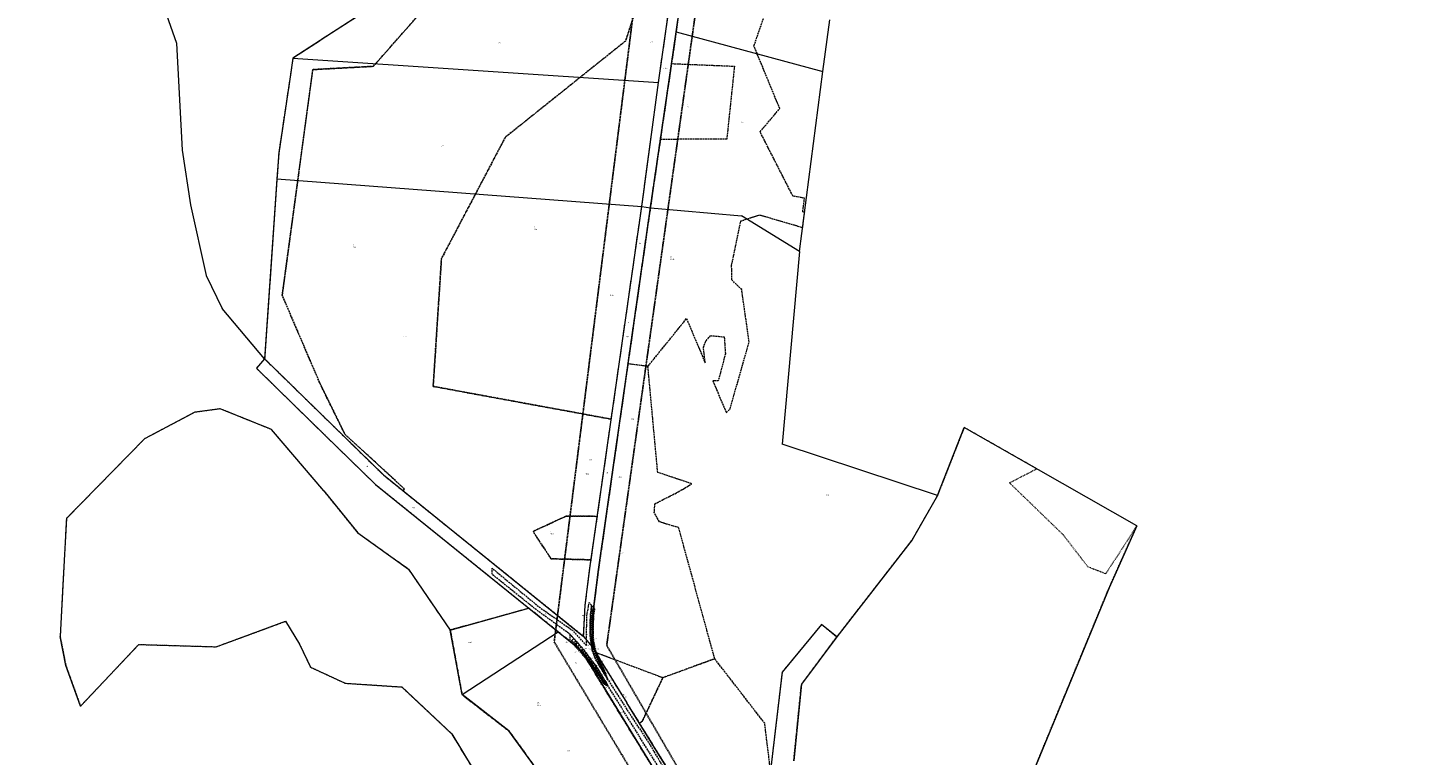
# Model space of a CAD drawing. Header units: metres. Extents: x 5550910 to 5553628, y 5952297 to 5957865.
# Tile 13 of 36: x 5551877 to 5553006, y 5953754 to 5954340. Entities that reach past the tile are written whole.
import ezdxf
from ezdxf.enums import TextEntityAlignment as Align

# ---------------------------------------------------------------- set-up
doc = ezdxf.new("R2010")
doc.units = ezdxf.units.M
for name, pattern in [('1.0_0.5', [1.5, 1, -0.5]), ('1.5_0.5', [2, 1.5, -0.5]), ('2', [0.9, 0.6, -0.3]), ('219-500', [0]), ('egkk-500', [2, 1.5, -0.5]), ('egug-500', [1, 0.5, -0.5])]:
    doc.linetypes.add(name, pattern=pattern)
doc.layers.get('0').update_dxf_attribs({"color": 2, "lineweight": 5})
doc.styles.get("Standard").update_dxf_attribs({"font": 'Working1250', "width": 0.75})

# ---------------------------------------------------------------- blocks, each defined once
blk = doc.blocks.new('PW01')
at = {"linetype": 'Continuous', "lineweight": 13}
h = blk.add_hatch(color=0, dxfattribs=at)
edge = h.paths.add_edge_path()
edge.add_arc((0, 0), 0.045, 0, 360)
blk = doc.blocks.new('OP021')
at = {"linetype": 'Continuous', "lineweight": 13}
h = blk.add_hatch(color=0, dxfattribs=at)
edge = h.paths.add_edge_path()
edge.add_arc((0, 0), 0.05, 0, 360)
at = {"color": 0, "linetype": 'Continuous', "lineweight": 13}
for centre, start, end in [((-0.38, 0.124), 121.308, 202.548), ((0, 0.4), 49.272, 130.728), ((0.38, 0.124), 337.452, 58.692), ((-0.235, -0.324), 193.221, 274.871), ((0.235, -0.324), 265.129, 346.779)]:
    blk.add_arc(centre, 0.4, start, end, dxfattribs=at)

msp = doc.modelspace()

# ---------------------------------------------------------------- linework, layer by layer
at = {"layer": '000 Inne (niezydentyfikowane)', "color": 7, "linetype": 'CONTINUOUS', "lineweight": 25, "flags": 128}
for points in [[(5552332.78, 5953866.37), (5552330.36, 5953866.39)], [(5552333.03, 5953867.99), (5552330.6, 5953868.46)], [(5552333.36, 5953869.69), (5552330.81, 5953870.17)], [(5552333.7, 5953871.48), (5552331.03, 5953871.99)], [(5552332.77, 5953865.56), (5552331.56, 5953865.57)], [(5552332.88, 5953867.17), (5552331.69, 5953867.4)], [(5552333.19, 5953868.83), (5552331.95, 5953869.07)], [(5552333.52, 5953870.57), (5552332.22, 5953870.81)], [(5552332.67, 5953854.96), (5552330.19, 5953854.98)], [(5552332.69, 5953856.61), (5552330.22, 5953856.63)], [(5552332.7, 5953858.25), (5552330.24, 5953858.27)], [(5552332.72, 5953859.88), (5552330.27, 5953859.9)], [(5552332.73, 5953861.51), (5552330.29, 5953861.53)], [(5552332.75, 5953863.13), (5552330.31, 5953863.16)], [(5552332.76, 5953864.75), (5552330.33, 5953864.78)], [(5552332.66, 5953854.13), (5552331.42, 5953854.15)], [(5552332.68, 5953855.78), (5552331.44, 5953855.79)], [(5552332.69, 5953857.43), (5552331.46, 5953857.44)], [(5552332.71, 5953859.06), (5552331.48, 5953859.08)], [(5552332.72, 5953860.7), (5552331.5, 5953860.71)], [(5552332.74, 5953862.32), (5552331.52, 5953862.33)], [(5552332.75, 5953863.94), (5552331.54, 5953863.96)], [(5552314.55, 5953845.59), (5552317.09, 5953847.96)], [(5552315.33, 5953844.75), (5552316.59, 5953845.93)], [(5552316.1, 5953843.93), (5552318.59, 5953846.26)], [(5552316.87, 5953843.11), (5552318.11, 5953844.26)], [(5552317.63, 5953842.29), (5552320.08, 5953844.58)], [(5552318.38, 5953841.49), (5552319.6, 5953842.62)], [(5552319.13, 5953840.69), (5552321.53, 5953842.94)], [(5552332.64, 5953851.65), (5552330.15, 5953851.67)], [(5552332.66, 5953853.31), (5552330.17, 5953853.33)], [(5552332.62, 5953849.99), (5552330.2, 5953850.01)], [(5552332.61, 5953848.39), (5552330.42, 5953848.41)], [(5552332.68, 5953846.96), (5552330.69, 5953846.53)], [(5552332.97, 5953845.61), (5552330.88, 5953845.16)], [(5552333.27, 5953844.21), (5552331.08, 5953843.75)], [(5552333.58, 5953842.75), (5552331.29, 5953842.26)], [(5552332.63, 5953850.82), (5552331.38, 5953850.83)], [(5552332.65, 5953852.48), (5552331.4, 5953852.49)], [(5552332.62, 5953849.17), (5552331.47, 5953849.18)], [(5552332.6, 5953847.65), (5552331.57, 5953847.66)], [(5552332.83, 5953846.29), (5552331.81, 5953846.07)], [(5552333.12, 5953844.92), (5552332.05, 5953844.69)], [(5552333.42, 5953843.49), (5552332.31, 5953843.25)], [(5552319.87, 5953839.9), (5552321.06, 5953841.02)], [(5552320.6, 5953839.12), (5552322.96, 5953841.32)], [(5552321.33, 5953838.35), (5552322.49, 5953839.44)], [(5552322.04, 5953837.57), (5552324.51, 5953839.56)], [(5552322.7, 5953836.76), (5552323.92, 5953837.75)], [(5552323.34, 5953835.96), (5552325.76, 5953837.91)], [(5552323.99, 5953835.16), (5552325.18, 5953836.13)], [(5552324.62, 5953834.37), (5552327, 5953836.28)], [(5552325.25, 5953833.59), (5552326.43, 5953834.54)], [(5552325.88, 5953832.82), (5552328.2, 5953834.69)], [(5552326.49, 5953832.05), (5552327.65, 5953832.98)], [(5552327.1, 5953831.29), (5552329.39, 5953833.13)], [(5552327.71, 5953830.54), (5552328.84, 5953831.45)], [(5552328.31, 5953829.79), (5552330.55, 5953831.6)], [(5552333.91, 5953841.22), (5552331.51, 5953840.71)], [(5552334.25, 5953839.61), (5552331.74, 5953839.08)], [(5552334.78, 5953838), (5552332.37, 5953837.06)], [(5552333.75, 5953841.99), (5552332.57, 5953841.74)], [(5552334.08, 5953840.43), (5552332.85, 5953840.16)], [(5552335.4, 5953836.39), (5552332.95, 5953835.44)], [(5552334.47, 5953838.8), (5552333.27, 5953838.33)], [(5552336.04, 5953834.75), (5552333.55, 5953833.78)], [(5552335.09, 5953837.2), (5552333.87, 5953836.73)], [(5552336.68, 5953833.09), (5552334.15, 5953832.1)], [(5552335.72, 5953835.57), (5552334.48, 5953835.09)], [(5552337.33, 5953831.43), (5552335.04, 5953830.54)], [(5552336.36, 5953833.92), (5552335.1, 5953833.43)], [(5552337.01, 5953832.24), (5552335.79, 5953831.77)], [(5552328.9, 5953829.06), (5552330.01, 5953829.95)], [(5552329.49, 5953828.33), (5552331.69, 5953830.1)], [(5552330.07, 5953827.61), (5552331.16, 5953828.48)], [(5552330.65, 5953826.89), (5552332.81, 5953828.63)], [(5552331.22, 5953826.18), (5552332.29, 5953827.04)], [(5552331.79, 5953825.48), (5552333.9, 5953827.18)], [(5552332.35, 5953824.78), (5552333.4, 5953825.62)], [(5552332.88, 5953824.05), (5552335.13, 5953825.57)], [(5552333.39, 5953823.31), (5552334.5, 5953824.07)], [(5552333.88, 5953822.58), (5552336.07, 5953824.07)], [(5552334.36, 5953821.87), (5552335.44, 5953822.6)], [(5552334.84, 5953821.17), (5552336.96, 5953822.6)], [(5552335.3, 5953820.48), (5552336.34, 5953821.18)], [(5552335.76, 5953819.8), (5552337.81, 5953821.18)], [(5552337.92, 5953829.92), (5552335.99, 5953828.95)], [(5552337.63, 5953830.65), (5552336.55, 5953830.23)], [(5552338.57, 5953828.62), (5552336.74, 5953827.7)], [(5552338.25, 5953829.26), (5552337.31, 5953828.79)], [(5552339.18, 5953827.41), (5552337.44, 5953826.53)], [(5552338.88, 5953828.01), (5552337.99, 5953827.56)], [(5552339.76, 5953826.25), (5552338.11, 5953825.42)], [(5552339.48, 5953826.82), (5552338.63, 5953826.39)], [(5552340.31, 5953825.15), (5552338.74, 5953824.36)], [(5552340.04, 5953825.69), (5552339.24, 5953825.29)], [(5552340.84, 5953824.1), (5552339.34, 5953823.35)], [(5552340.58, 5953824.62), (5552339.81, 5953824.23)], [(5552341.34, 5953823.11), (5552339.92, 5953822.4)], [(5552341.09, 5953823.6), (5552340.36, 5953823.24)], [(5552341.81, 5953822.17), (5552340.46, 5953821.49)], [(5552341.58, 5953822.63), (5552340.88, 5953822.29)], [(5552342.16, 5953821.24), (5552340.89, 5953820.78)], [(5552342, 5953821.7), (5552341.31, 5953821.45)], [(5552342.47, 5953820.4), (5552341.36, 5953820)], [(5552342.32, 5953820.81), (5552341.73, 5953820.59)], [(5552342.6, 5953820.02), (5552342.09, 5953819.83)], [(5552336.21, 5953819.13), (5552337.22, 5953819.81)], [(5552336.65, 5953818.48), (5552338.63, 5953819.81)], [(5552337.09, 5953817.83), (5552338.06, 5953818.49)], [(5552337.52, 5953817.2), (5552339.42, 5953818.49)], [(5552337.94, 5953816.58), (5552338.87, 5953817.21)], [(5552338.35, 5953815.97), (5552340.19, 5953817.21)], [(5552338.75, 5953815.37), (5552339.66, 5953815.98)], [(5552339.15, 5953814.78), (5552340.93, 5953815.98)], [(5552339.54, 5953814.2), (5552340.42, 5953814.79)], [(5552339.93, 5953813.63), (5552341.64, 5953814.79)], [(5552340.3, 5953813.08), (5552341.15, 5953813.65)], [(5552340.68, 5953812.53), (5552342.33, 5953813.65)], [(5552341.04, 5953811.99), (5552341.85, 5953812.54)], [(5552341.4, 5953811.46), (5552342.92, 5953812.66)], [(5552342.73, 5953819.67), (5552341.77, 5953819.32)], [(5552341.83, 5953811.03), (5552342.38, 5953811.85)], [(5552342.96, 5953819.03), (5552342.12, 5953818.73)], [(5552342.34, 5953810.8), (5552343.08, 5953812.4)], [(5552342.85, 5953819.34), (5552342.4, 5953819.18)], [(5552343.16, 5953818.48), (5552342.43, 5953818.21)], [(5552343.07, 5953818.74), (5552342.67, 5953818.6)], [(5552343.35, 5953817.97), (5552342.71, 5953817.74)], [(5552342.75, 5953810.6), (5552343.06, 5953811.26)], [(5552343.25, 5953818.23), (5552342.91, 5953818.1)], [(5552343.53, 5953817.47), (5552342.99, 5953817.28)], [(5552343.1, 5953810.44), (5552343.6, 5953811.53)], [(5552343.44, 5953817.72), (5552343.14, 5953817.62)], [(5552343.71, 5953816.97), (5552343.27, 5953816.81)], [(5552343.62, 5953817.22), (5552343.37, 5953817.14)], [(5552343.38, 5953810.31), (5552343.59, 5953810.76)], [(5552343.89, 5953816.47), (5552343.55, 5953816.35)], [(5552343.8, 5953816.72), (5552343.6, 5953816.65)], [(5552343.64, 5953810.19), (5552343.97, 5953810.91)], [(5552343.98, 5953816.22), (5552343.83, 5953816.17)], [(5552344.07, 5953815.97), (5552343.83, 5953815.88)], [(5552343.94, 5953810.05), (5552344.06, 5953810.31)], [(5552344.16, 5953815.72), (5552344.06, 5953815.69)], [(5552344.25, 5953815.47), (5552344.11, 5953815.42)], [(5552344.25, 5953809.91), (5552344.39, 5953810.22)], [(5552344.34, 5953815.22), (5552344.29, 5953815.2)], [(5552344.44, 5953814.97), (5552344.38, 5953814.95)]]:
    msp.add_lwpolyline(points, dxfattribs=at)
at = {"layer": '217-kontur klasyfikacyjny', "color": 92, "linetype": 'egkk-500', "lineweight": 18, "flags": 128}
for points in [[(5552155.37, 5954309.51), (5552223.53, 5954386.8)], [(5552375.7, 5954381.48), (5552358.72, 5954329.9)], [(5552404.88, 5954374.72), (5552399.57, 5954337.37)], [(5552462.26, 5954325.88), (5552480.51, 5954378.94)], [(5552161.83, 5954362.32), (5552090.51, 5954316.01)], [(5552385.27, 5954296.35), (5552395.04, 5954364.33)], [(5552358.72, 5954329.9), (5552261.67, 5954252.2)], [(5552399.57, 5954337.37), (5552395.8, 5954311.7)], [(5552483.06, 5954275.42), (5552462.26, 5954325.88)], [(5552081.85, 5954124.85), (5552106.44, 5954306.87)], [(5552090.51, 5954316.01), (5552088.25, 5954300.98)], [(5552106.44, 5954306.87), (5552155.37, 5954309.51)], [(5552395.8, 5954311.7), (5552386.81, 5954250.52)], [(5552395.8, 5954311.7), (5552446.51, 5954309.6)], [(5552446.51, 5954309.6), (5552440.34, 5954250.89)], [(5552088.25, 5954300.98), (5552079.02, 5954239.39)], [(5552371.79, 5954196.46), (5552385.27, 5954296.35)], [(5552467.2, 5954256.72), (5552483.06, 5954275.42)], [(5552261.67, 5954252.2), (5552210.26, 5954154.45)], [(5552386.81, 5954250.52), (5552378.72, 5954195.47)], [(5552440.34, 5954250.89), (5552386.81, 5954250.52)], [(5552493.62, 5954204.93), (5552467.2, 5954256.72)], [(5552079.02, 5954239.39), (5552077.61, 5954218.82)], [(5552077.61, 5954218.82), (5552076.79, 5954206.79)], [(5552076.79, 5954206.79), (5552067.68, 5954073.64)], [(5552503.01, 5954203.12), (5552493.62, 5954204.93)], [(5552347.22, 5954024.95), (5552371.79, 5954196.46)], [(5552378.72, 5954195.47), (5552360.68, 5954069.55)], [(5552501.61, 5954192.06), (5552503.01, 5954203.12)], [(5552444.25, 5954148.93), (5552451.67, 5954184.78)], [(5552451.67, 5954184.78), (5552466.78, 5954189.72)], [(5552466.78, 5954189.72), (5552501.56, 5954179.53)], [(5552501.56, 5954179.53), (5552503.17, 5954191.93)], [(5552503.17, 5954191.93), (5552501.61, 5954192.06)], [(5552210.26, 5954154.45), (5552203.58, 5954051.39)], [(5552444.46, 5954137.22), (5552444.25, 5954148.93)], [(5552452.41, 5954129.41), (5552444.46, 5954137.22)], [(5552112.08, 5954054.26), (5552081.85, 5954124.85)], [(5552458.36, 5954087.16), (5552452.41, 5954129.41)], [(5552376.76, 5954067.51), (5552407.87, 5954106.05)], [(5552407.87, 5954106.05), (5552422.96, 5954070.37)], [(5552423.59, 5954088.22), (5552427.41, 5954092.34)], [(5552427.41, 5954092.34), (5552438.29, 5954091.3)], [(5552438.29, 5954091.3), (5552439.21, 5954077.68)], [(5552421.49, 5954082.84), (5552423.59, 5954088.22)], [(5552422.96, 5954070.37), (5552421.49, 5954082.84)], [(5552442.96, 5954033.16), (5552458.36, 5954087.16)], [(5552067.68, 5954073.64), (5552113.11, 5954029.23)], [(5552360.68, 5954069.55), (5552336.94, 5953903.81)], [(5552376.76, 5954067.51), (5552360.68, 5954069.55)], [(5552439.21, 5954077.68), (5552433.52, 5954055.87)], [(5552384.65, 5953982.08), (5552376.76, 5954067.51)], [(5552132.45, 5954012.75), (5552112.08, 5954054.26)], [(5552203.58, 5954051.39), (5552347.22, 5954024.95)], [(5552433.52, 5954055.87), (5552429.06, 5954055.92)], [(5552429.06, 5954055.92), (5552439.95, 5954030.18)], [(5552113.11, 5954029.23), (5552163.47, 5953980)], [(5552335.99, 5953946.58), (5552347.22, 5954024.95)], [(5552439.95, 5954030.18), (5552442.96, 5954033.16)], [(5552180.52, 5953968.6), (5552132.45, 5954012.75)], [(5552163.47, 5953980), (5552179.35, 5953967.19)], [(5552412.15, 5953972.81), (5552384.65, 5953982.08)], [(5552179.35, 5953967.19), (5552180.52, 5953968.6)], [(5552179.35, 5953967.19), (5552324.9, 5953849.79)], [(5552401.21, 5953966.32), (5552412.15, 5953972.81)], [(5552381.92, 5953949.44), (5552382.3, 5953956.68)], [(5552382.3, 5953956.68), (5552401.21, 5953966.32)], [(5552284.24, 5953934.49), (5552310.95, 5953946.83)], [(5552310.95, 5953946.83), (5552335.99, 5953946.58)], [(5552330.97, 5953911.52), (5552335.99, 5953946.58)], [(5552386, 5953942.21), (5552381.92, 5953949.44)], [(5552298.71, 5953912.35), (5552284.24, 5953934.49)], [(5552396.57, 5953938.87), (5552386, 5953942.21)], [(5552401.52, 5953937.64), (5552396.57, 5953938.87)], [(5552430.62, 5953831.76), (5552401.52, 5953937.64)], [(5552330.97, 5953911.52), (5552298.71, 5953912.35)], [(5552330.01, 5953904.81), (5552330.97, 5953911.52)], [(5552326.14, 5953874.91), (5552330.01, 5953904.81)], [(5552336.94, 5953903.81), (5552333.12, 5953874.29)], [(5552280.83, 5953872.48), (5552217.35, 5953854.85)], [(5552304.5, 5953853.39), (5552280.83, 5953872.48)], [(5552324.9, 5953849.79), (5552326.14, 5953874.91)], [(5552333.12, 5953874.29), (5552331.53, 5953841.67)], [(5552217.35, 5953854.85), (5552226.85, 5953802.81)], [(5552318.62, 5953842), (5552304.5, 5953853.39)], [(5552323.88, 5953836.94), (5552318.62, 5953842)], [(5552386.28, 5953735.02), (5552323.88, 5953836.94)], [(5552331.53, 5953841.67), (5552334.88, 5953836.82)], [(5552331.53, 5953841.67), (5552359.62, 5953796.25)], [(5552334.88, 5953836.82), (5552388.84, 5953816.51)], [(5552388.84, 5953816.51), (5552430.62, 5953831.76)], [(5552470.93, 5953779.73), (5552430.62, 5953831.76)], [(5552372.36, 5953781.59), (5552388.84, 5953816.51)], [(5552226.85, 5953802.81), (5552264.58, 5953773.55)], [(5552359.62, 5953796.25), (5552369.8, 5953779.79)], [(5552369.8, 5953779.79), (5552372.36, 5953781.59)], [(5552369.8, 5953779.79), (5552393.88, 5953740.85)], [(5552475.59, 5953741.7), (5552470.93, 5953779.73)], [(5552264.58, 5953773.55), (5552320.62, 5953696.41)]]:
    msp.add_lwpolyline(points, dxfattribs=at)
at = {"layer": '218-kontur użytku gruntowego', "color": 3, "linetype": 'egug-500', "lineweight": 18, "flags": 128}
for points in [[(5552223.53, 5954386.8), (5552155.37, 5954309.51)], [(5552358.72, 5954329.9), (5552375.7, 5954381.48)], [(5552399.57, 5954337.37), (5552404.88, 5954374.72)], [(5552462.26, 5954325.88), (5552480.51, 5954378.94)], [(5552161.83, 5954362.32), (5552090.51, 5954316.01)], [(5552385.27, 5954296.35), (5552395.04, 5954364.33)], [(5552261.67, 5954252.2), (5552358.72, 5954329.9)], [(5552395.8, 5954311.7), (5552399.57, 5954337.37)], [(5552483.06, 5954275.42), (5552462.26, 5954325.88)], [(5552106.44, 5954306.87), (5552081.85, 5954124.85)], [(5552090.51, 5954316.01), (5552088.25, 5954300.98)], [(5552155.37, 5954309.51), (5552106.44, 5954306.87)], [(5552386.81, 5954250.52), (5552395.8, 5954311.7)], [(5552395.8, 5954311.7), (5552446.51, 5954309.6)], [(5552446.51, 5954309.6), (5552440.34, 5954250.89)], [(5552088.25, 5954300.98), (5552079.02, 5954239.39)], [(5552371.79, 5954196.46), (5552385.27, 5954296.35)], [(5552467.2, 5954256.72), (5552483.06, 5954275.42)], [(5552210.26, 5954154.45), (5552261.67, 5954252.2)], [(5552378.72, 5954195.47), (5552386.81, 5954250.52)], [(5552440.34, 5954250.89), (5552386.81, 5954250.52)], [(5552493.62, 5954204.93), (5552467.2, 5954256.72)], [(5552079.02, 5954239.39), (5552077.61, 5954218.82)], [(5552077.61, 5954218.82), (5552076.79, 5954206.79)], [(5552076.79, 5954206.79), (5552067.68, 5954073.64)], [(5552503.01, 5954203.12), (5552493.62, 5954204.93)], [(5552347.22, 5954024.95), (5552371.79, 5954196.46)], [(5552360.68, 5954069.55), (5552378.72, 5954195.47)], [(5552501.61, 5954192.06), (5552503.01, 5954203.12)], [(5552444.25, 5954148.93), (5552451.67, 5954184.78)], [(5552451.67, 5954184.78), (5552466.78, 5954189.72)], [(5552466.78, 5954189.72), (5552501.56, 5954179.53)], [(5552501.56, 5954179.53), (5552503.17, 5954191.93)], [(5552503.17, 5954191.93), (5552501.61, 5954192.06)], [(5552203.58, 5954051.39), (5552210.26, 5954154.45)], [(5552444.46, 5954137.22), (5552444.25, 5954148.93)], [(5552452.41, 5954129.41), (5552444.46, 5954137.22)], [(5552081.85, 5954124.85), (5552112.08, 5954054.26)], [(5552458.36, 5954087.16), (5552452.41, 5954129.41)], [(5552376.76, 5954067.51), (5552407.87, 5954106.05)], [(5552407.87, 5954106.05), (5552422.96, 5954070.37)], [(5552423.59, 5954088.22), (5552427.41, 5954092.34)], [(5552427.41, 5954092.34), (5552438.29, 5954091.3)], [(5552438.29, 5954091.3), (5552439.21, 5954077.68)], [(5552421.49, 5954082.84), (5552423.59, 5954088.22)], [(5552422.96, 5954070.37), (5552421.49, 5954082.84)], [(5552442.96, 5954033.16), (5552458.36, 5954087.16)], [(5552067.68, 5954073.64), (5552061.05, 5954065.98)], [(5552067.68, 5954073.64), (5552113.11, 5954029.23)], [(5552360.68, 5954069.55), (5552336.94, 5953903.81)], [(5552376.76, 5954067.51), (5552360.68, 5954069.55)], [(5552439.21, 5954077.68), (5552433.52, 5954055.87)], [(5552061.05, 5954065.98), (5552106.07, 5954022.07)], [(5552384.65, 5953982.08), (5552376.76, 5954067.51)], [(5552112.08, 5954054.26), (5552132.45, 5954012.75)], [(5552347.22, 5954024.95), (5552203.58, 5954051.39)], [(5552433.52, 5954055.87), (5552429.06, 5954055.92)], [(5552429.06, 5954055.92), (5552439.95, 5954030.18)], [(5552011.32, 5954030.49), (5551970.9, 5954009.17)], [(5552031.91, 5954033.29), (5552011.32, 5954030.49)], [(5552073.16, 5954016.64), (5552031.91, 5954033.29)], [(5552113.11, 5954029.23), (5552163.47, 5953980)], [(5552335.99, 5953946.58), (5552347.22, 5954024.95)], [(5552439.95, 5954030.18), (5552442.96, 5954033.16)], [(5552115.42, 5953967.08), (5552073.16, 5954016.64)], [(5552106.07, 5954022.07), (5552157.19, 5953972.21)], [(5552132.45, 5954012.75), (5552180.52, 5953968.6)], [(5552631.84, 5954018.24), (5552610.33, 5953963.52)], [(5552651.82, 5954006.87), (5552631.84, 5954018.24)], [(5551970.9, 5954009.17), (5551907.82, 5953944.9)], [(5552690.34, 5953984.95), (5552651.82, 5954006.87)], [(5552163.47, 5953980), (5552179.35, 5953967.19)], [(5552412.15, 5953972.81), (5552384.65, 5953982.08)], [(5552668.34, 5953973.59), (5552690.34, 5953984.95)], [(5552142.78, 5953933.2), (5552115.42, 5953967.08)], [(5552157.19, 5953972.21), (5552280.83, 5953872.48)], [(5552180.52, 5953968.6), (5552179.35, 5953967.19)], [(5552179.35, 5953967.19), (5552324.9, 5953849.79)], [(5552401.21, 5953966.32), (5552412.15, 5953972.81)], [(5552711.73, 5953931.62), (5552668.34, 5953973.59)], [(5552381.92, 5953949.44), (5552382.3, 5953956.68)], [(5552382.3, 5953956.68), (5552401.21, 5953966.32)], [(5552610.33, 5953963.52), (5552589.77, 5953927.67)], [(5551907.82, 5953944.9), (5551905.01, 5953891.53)], [(5552310.95, 5953946.83), (5552284.24, 5953934.49)], [(5552335.99, 5953946.58), (5552310.95, 5953946.83)], [(5552330.97, 5953911.52), (5552335.99, 5953946.58)], [(5552386, 5953942.21), (5552381.92, 5953949.44)], [(5552183.64, 5953904.09), (5552142.78, 5953933.2)], [(5552284.24, 5953934.49), (5552298.71, 5953912.35)], [(5552396.57, 5953938.87), (5552386, 5953942.21)], [(5552401.52, 5953937.64), (5552396.57, 5953938.87)], [(5552430.62, 5953831.76), (5552401.52, 5953937.64)], [(5552771, 5953939.07), (5552745.98, 5953900.25)], [(5552748.63, 5953889.04), (5552771, 5953939.07)], [(5552589.77, 5953927.67), (5552565.15, 5953895.96)], [(5552731.55, 5953905.83), (5552711.73, 5953931.62)], [(5552298.71, 5953912.35), (5552330.97, 5953911.52)], [(5552330.01, 5953904.81), (5552330.97, 5953911.52)], [(5552217.35, 5953854.85), (5552183.64, 5953904.09)], [(5552326.14, 5953874.91), (5552330.01, 5953904.81)], [(5552336.94, 5953903.81), (5552333.12, 5953874.29)], [(5552745.98, 5953900.25), (5552731.55, 5953905.83)], [(5551905.01, 5953891.53), (5551902.79, 5953849.72)], [(5552565.15, 5953895.96), (5552528.96, 5953849.34)], [(5552686.04, 5953737.2), (5552748.63, 5953889.04)], [(5552280.83, 5953872.48), (5552217.35, 5953854.85)], [(5552280.83, 5953872.48), (5552304.5, 5953853.39)], [(5552324.9, 5953849.79), (5552326.14, 5953874.91)], [(5552333.12, 5953874.29), (5552331.53, 5953841.67)], [(5552028.62, 5953841.41), (5552084.61, 5953861.95)], [(5552084.61, 5953861.95), (5552095.92, 5953843.43)], [(5552226.85, 5953802.81), (5552217.35, 5953854.85)], [(5552516.83, 5953859.31), (5552484.92, 5953820.87)], [(5552528.96, 5953849.34), (5552516.83, 5953859.31)], [(5551902.79, 5953849.72), (5551907.45, 5953826.29)], [(5551953.28, 5953829.61), (5551966.14, 5953843.28)], [(5551966.14, 5953843.28), (5551986.66, 5953842.67)], [(5551986.66, 5953842.67), (5552028.62, 5953841.41)], [(5552095.92, 5953843.43), (5552104.68, 5953824.94)], [(5552304.5, 5953853.39), (5552318.62, 5953842)], [(5552324.9, 5953849.79), (5552331.53, 5953841.67)], [(5552500.52, 5953811.22), (5552528.96, 5953849.34)], [(5552318.62, 5953842), (5552323.88, 5953836.94)], [(5552323.88, 5953836.94), (5552386.28, 5953735.02)], [(5552331.53, 5953841.67), (5552334.88, 5953836.82)], [(5552331.53, 5953841.67), (5552359.62, 5953796.25)], [(5552334.88, 5953836.82), (5552388.84, 5953816.51)], [(5552430.62, 5953831.76), (5552388.84, 5953816.51)], [(5552470.93, 5953779.73), (5552430.62, 5953831.76)], [(5551907.45, 5953826.29), (5551919.29, 5953793.46)], [(5551919.29, 5953793.46), (5551953.28, 5953829.61)], [(5552104.68, 5953824.94), (5552132.7, 5953812.01)], [(5552484.92, 5953820.87), (5552475.59, 5953741.7)], [(5552132.7, 5953812.01), (5552178.19, 5953809.01)], [(5552178.19, 5953809.01), (5552218.51, 5953771.15)], [(5552388.84, 5953816.51), (5552372.36, 5953781.59)], [(5552494.37, 5953749.55), (5552500.52, 5953811.22)], [(5552264.58, 5953773.55), (5552226.85, 5953802.81)], [(5552359.62, 5953796.25), (5552369.8, 5953779.79)], [(5552372.36, 5953781.59), (5552369.8, 5953779.79)], [(5552369.8, 5953779.79), (5552393.88, 5953740.85)], [(5552475.59, 5953741.7), (5552470.93, 5953779.73)], [(5552218.51, 5953771.15), (5552244.39, 5953728.38)], [(5552320.62, 5953696.41), (5552264.58, 5953773.55)]]:
    msp.add_lwpolyline(points, dxfattribs=at)
at = {"layer": '219-działka ewidencyjna', "color": 7, "linetype": '219-500', "lineweight": 18, "flags": 128}
for points in [[(5551980.67, 5954373.37), (5551996.71, 5954328.16)], [(5552399.57, 5954337.37), (5552404.88, 5954374.72)], [(5552161.83, 5954362.32), (5552090.51, 5954316.01)], [(5552385.27, 5954296.35), (5552395.04, 5954364.33)], [(5552517.76, 5954305.39), (5552523.33, 5954347.03)], [(5551996.71, 5954328.16), (5552001.27, 5954241.96)], [(5552378.72, 5954195.47), (5552399.57, 5954337.37)], [(5552399.57, 5954337.37), (5552517.76, 5954305.39)], [(5552090.51, 5954316.01), (5552088.25, 5954300.98)], [(5552090.51, 5954316.01), (5552385.27, 5954296.35)], [(5552088.25, 5954300.98), (5552079.02, 5954239.39)], [(5552371.79, 5954196.46), (5552385.27, 5954296.35)], [(5552499.05, 5954160.2), (5552517.76, 5954305.39)], [(5552001.27, 5954241.96), (5552007.81, 5954197.81)], [(5552079.02, 5954239.39), (5552077.61, 5954218.82)], [(5552077.61, 5954218.82), (5552076.79, 5954206.79)], [(5552077.61, 5954218.82), (5552371.79, 5954196.46)], [(5552076.79, 5954206.79), (5552067.68, 5954073.64)], [(5552007.81, 5954197.81), (5552020.57, 5954140.69)], [(5552330.01, 5953904.81), (5552371.79, 5954196.46)], [(5552336.94, 5953903.81), (5552378.72, 5954195.47)], [(5552371.79, 5954196.46), (5552378.72, 5954195.47)], [(5552378.72, 5954195.47), (5552452.16, 5954188.86)], [(5552499.05, 5954160.2), (5552452.16, 5954188.86)], [(5552499.05, 5954160.2), (5552484.97, 5954004.84)], [(5552020.57, 5954140.69), (5552033.43, 5954114.1)], [(5552067.68, 5954073.64), (5552033.43, 5954114.1)], [(5552067.68, 5954073.64), (5552061.05, 5954065.98)], [(5552067.68, 5954073.64), (5552113.11, 5954029.23)], [(5552061.05, 5954065.98), (5552106.07, 5954022.07)], [(5552011.32, 5954030.49), (5551970.9, 5954009.17)], [(5552031.91, 5954033.29), (5552011.32, 5954030.49)], [(5552073.16, 5954016.64), (5552031.91, 5954033.29)], [(5552113.11, 5954029.23), (5552163.47, 5953980)], [(5552115.42, 5953967.08), (5552073.16, 5954016.64)], [(5552106.07, 5954022.07), (5552157.19, 5953972.21)], [(5552610.33, 5953963.52), (5552631.84, 5954018.24)], [(5552771, 5953939.07), (5552631.84, 5954018.24)], [(5551970.9, 5954009.17), (5551907.82, 5953944.9)], [(5552610.33, 5953963.52), (5552484.97, 5954004.84)], [(5552163.47, 5953980), (5552324.9, 5953849.79)], [(5552115.42, 5953967.08), (5552142.78, 5953933.2)], [(5552157.19, 5953972.21), (5552280.83, 5953872.48)], [(5552610.33, 5953963.52), (5552589.77, 5953927.67)], [(5551907.82, 5953944.9), (5551905.01, 5953891.53)], [(5552142.78, 5953933.2), (5552183.64, 5953904.09)], [(5552771, 5953939.07), (5552748.63, 5953889.04)], [(5552589.77, 5953927.67), (5552528.96, 5953849.34)], [(5552183.64, 5953904.09), (5552217.35, 5953854.85)], [(5552326.14, 5953874.91), (5552330.01, 5953904.81)], [(5552333.12, 5953874.29), (5552336.94, 5953903.81)], [(5551905.01, 5953891.53), (5551902.79, 5953849.72)], [(5552748.63, 5953889.04), (5552686.04, 5953737.2)], [(5552217.35, 5953854.85), (5552280.83, 5953872.48)], [(5552280.83, 5953872.48), (5552304.5, 5953853.39)], [(5552324.9, 5953849.79), (5552326.14, 5953874.91)], [(5552331.53, 5953841.67), (5552333.12, 5953874.29)], [(5552028.62, 5953841.41), (5552084.61, 5953861.95)], [(5552084.61, 5953861.95), (5552095.92, 5953843.43)], [(5552226.85, 5953802.81), (5552217.35, 5953854.85)], [(5552516.83, 5953859.31), (5552484.92, 5953820.87)], [(5552528.96, 5953849.34), (5552516.83, 5953859.31)], [(5551907.45, 5953826.29), (5551902.79, 5953849.72)], [(5551919.29, 5953793.46), (5551966.14, 5953843.28)], [(5551966.14, 5953843.28), (5552028.62, 5953841.41)], [(5552095.92, 5953843.43), (5552104.68, 5953824.94)], [(5552226.85, 5953802.81), (5552304.5, 5953853.39)], [(5552304.5, 5953853.39), (5552318.62, 5953842)], [(5552324.9, 5953849.79), (5552331.53, 5953841.67)], [(5552528.96, 5953849.34), (5552500.52, 5953811.22)], [(5552318.62, 5953842), (5552323.88, 5953836.94)], [(5552323.88, 5953836.94), (5552386.28, 5953735.02)], [(5552331.53, 5953841.67), (5552359.62, 5953796.25)], [(5551919.29, 5953793.46), (5551907.45, 5953826.29)], [(5552104.68, 5953824.94), (5552132.7, 5953812.01)], [(5552484.92, 5953820.87), (5552461.43, 5953621.53)], [(5552132.7, 5953812.01), (5552178.19, 5953809.01)], [(5552178.19, 5953809.01), (5552218.51, 5953771.15)], [(5552500.52, 5953811.22), (5552494.37, 5953749.55)], [(5552264.58, 5953773.55), (5552226.85, 5953802.81)], [(5552393.88, 5953740.85), (5552359.62, 5953796.25)], [(5552218.51, 5953771.15), (5552244.39, 5953728.38)], [(5552320.62, 5953696.41), (5552264.58, 5953773.55)]]:
    msp.add_lwpolyline(points, dxfattribs=at)
at = {"layer": 'jezdnia', "color": 7, "linetype": '1.5_0.5', "lineweight": 18, "flags": 128}
msp.add_lwpolyline([(5552755.7, 5953219.52), (5552752.75, 5953223.42), (5552734.33, 5953247.79), (5552719.75, 5953263.77), (5552697.39, 5953288.6), (5552681.97, 5953302.31), (5552670.44, 5953312.68), (5552661.43, 5953320.42), (5552631.7, 5953355.81), (5552608.84, 5953383.25), (5552595.49, 5953399.12), (5552583.79, 5953413.95), (5552577.18, 5953422.13), (5552575.48, 5953425.01), (5552572.4, 5953427.59), (5552571.16, 5953428.67), (5552569.11, 5953432.95), (5552562.99, 5953433.28), (5552554.42, 5953433.79), (5552552.45, 5953437.03), (5552558.57, 5953439.38), (5552559.29, 5953444.12), (5552552.26, 5953454.44), (5552548.98, 5953459.85), (5552546.48, 5953463.18), (5552541.84, 5953474.08), (5552537.32, 5953482.27), (5552527.99, 5953499), (5552513.53, 5953525.21), (5552500.89, 5953547.14), (5552491.74, 5953563.07), (5552483.31, 5953578.23), (5552479.14, 5953581.09), (5552476.33, 5953582.98), (5552470.61, 5953594.83), (5552467.22, 5953593.07), (5552463.29, 5953591.48), (5552462.14, 5953608.45), (5552458.41, 5953620.76), (5552452.33, 5953633.87), (5552448.8, 5953640.32), (5552438.86, 5953656.39), (5552425.55, 5953676.94), (5552415.21, 5953694.4), (5552405.18, 5953711.78), (5552393.37, 5953731.38), (5552377.21, 5953757.31), (5552344.7, 5953809.7), (5552335.36, 5953825.26), (5552324.48, 5953839.6), (5552314.19, 5953851.24), (5552285.63, 5953872.12), (5552251.24, 5953899.74), (5552251.1, 5953904.79), (5552288.84, 5953873.67), (5552315.81, 5953854.75), (5552327.22, 5953842.15), (5552327.46, 5953866.44), (5552329.44, 5953876.99), (5552331.39, 5953874.92), (5552330.36, 5953866.52), (5552330.13, 5953850.5), (5552331.81, 5953838.61), (5552334.23, 5953831.88), (5552344.53, 5953814.71), (5552360, 5953790.42), (5552377.63, 5953763.55), (5552394.54, 5953735.16), (5552407.45, 5953714.04), (5552428.02, 5953678.42), (5552443.12, 5953654.86), (5552454.3, 5953638.23), (5552462.74, 5953620.71), (5552465.32, 5953613.28), (5552471.73, 5953645.18), (5552478.88, 5953678.76), (5552482.88, 5953672.09), (5552476.23, 5953640.59), (5552469.52, 5953606.78), (5552473.31, 5953598.56), (5552484.4, 5953581.77), (5552487.63, 5953576.35), (5552504.29, 5953546.76), (5552513.89, 5953529.13), (5552529.96, 5953500.72), (5552541.34, 5953480.91), (5552544.68, 5953473.65), (5552549, 5953464.05), (5552554.71, 5953455.8), (5552561.7, 5953445.65), (5552567.46, 5953440.48), (5552589.76, 5953443.64), (5552635.52, 5953449.86), (5552674.85, 5953453.71), (5552708.31, 5953459.31), (5552713.59, 5953456.72), (5552673.16, 5953450.38), (5552646.11, 5953448.18), (5552638.33, 5953447.28), (5552605.73, 5953442.86), (5552572.66, 5953438.47), (5552571.52, 5953435.01), (5552578.24, 5953427.26), (5552593.55, 5953407.72), (5552610.73, 5953385.51), (5552615.73, 5953379.14), (5552631.57, 5953359.71), (5552646.09, 5953344.11), (5552676.9, 5953312.68), (5552698.77, 5953290.62), (5552719.02, 5953267.58), (5552735.46, 5953248.85), (5552757.21, 5953221.16), (5552775.9, 5953197.01), (5552781.74, 5953189.4), (5552789.56, 5953179.4), (5552803.32, 5953161.77), (5552817.28, 5953142.24), (5552829.43, 5953126.4), (5552850.76, 5953100.21), (5552864.4, 5953084.2), (5552868.97, 5953076.48), (5552879.72, 5953064.78), (5552895.01, 5953042.54), (5552918.08, 5953009.49), (5552934.82, 5952985.35), (5552951.59, 5952952.23), (5552961.59, 5952932.19), (5552970.71, 5952917.18), (5552982.12, 5952899.54), (5552995.75, 5952878.66), (5553005.79, 5952863.33), (5553004.14, 5952858.86), (5552973.24, 5952906.44), (5552960.5, 5952926.63), (5552945.87, 5952956.44), (5552933.12, 5952982.67), (5552923.34, 5952997), (5552899.98, 5953030.65), (5552889.84, 5953045.22), (5552876.4, 5953061.68), (5552867.75, 5953072.53), (5552862.67, 5953080.31), (5552851.89, 5953092.49), (5552840.59, 5953105.13), (5552819.42, 5953135.83), (5552811.52, 5953146.27), (5552798.79, 5953163.67), (5552792.48, 5953172.52), (5552775.56, 5953194.77)], close=True, dxfattribs=at)
at = {"layer": 'skarpa nieumocniona', "color": 7, "linetype": '1.0_0.5', "lineweight": 18, "flags": 128}
for points in [[(5552344.53, 5953814.71), (5552334.23, 5953831.88), (5552331.81, 5953838.61), (5552330.13, 5953850.5), (5552330.36, 5953866.52), (5552331.39, 5953874.92), (5552333.79, 5953871.97), (5552332.78, 5953866.66), (5552332.6, 5953847.34), (5552334.38, 5953839.03), (5552337.87, 5953830.02), (5552341.86, 5953822.07)], [(5552344.53, 5953814.71), (5552334.23, 5953831.88), (5552331.81, 5953838.61), (5552330.13, 5953850.5), (5552330.36, 5953866.52), (5552331.39, 5953874.92), (5552333.79, 5953871.97), (5552332.78, 5953866.66), (5552332.6, 5953847.34), (5552334.38, 5953839.03), (5552337.87, 5953830.02), (5552341.86, 5953822.07)], [(5552314.19, 5953851.24), (5552324.48, 5953839.6), (5552335.36, 5953825.26), (5552344.7, 5953809.7), (5552341.62, 5953811.13), (5552332.61, 5953824.46), (5552321.97, 5953837.66), (5552314.08, 5953846.09)], [(5552314.19, 5953851.24), (5552324.48, 5953839.6), (5552335.36, 5953825.26), (5552344.7, 5953809.7), (5552341.62, 5953811.13), (5552332.61, 5953824.46), (5552321.97, 5953837.66), (5552314.08, 5953846.09)]]:
    msp.add_lwpolyline(points, close=True, dxfattribs=at)
at = {"layer": 'Zakres', "color": 5, "linetype": '2', "lineweight": 25, "flags": 128}
msp.add_lwpolyline([(5551539.89, 5955556.3), (5551532.83, 5955579.59), (5551412.18, 5955533.02), (5551417.83, 5955463.17), (5551492.62, 5955303.01), (5551563.17, 5955284.66), (5551801.65, 5955188.71), (5551944.88, 5955090.64), (5552101.51, 5955073.7), (5552198.88, 5955088.52), (5552322.35, 5954926.24), (5552389.38, 5954546.65), (5552301.18, 5953845.33), (5552445.82, 5953604.03), (5552352.69, 5953364.14), (5552322.35, 5953343.68), (5552337.17, 5953304.17), (5552363.27, 5953310.52), (5552494.5, 5953582.87), (5552343.52, 5953842.51), (5552416.89, 5954365.33), (5552426.77, 5954541.01), (5552383.73, 5954780.19), (5552366.62, 5954919.72), (5552207.87, 5955119.74), (5552134.49, 5955107.04), (5551969.13, 5955121.77), (5551896.19, 5955180.95), (5551736.74, 5955259.26), (5551546.94, 5955321.35), (5551512.37, 5955423.66), (5551586.45, 5955433.54)], close=True, dxfattribs=at)

# ---------------------------------------------------------------- block references
at = {"layer": 'drzewo liściaste', "color": 94, "linetype": 'CONTINUOUS', "lineweight": 18}
for p in [(5552332.52, 5953870.37), (5552318.41, 5953843.39), (5552323.37, 5953838.21), (5552326.75, 5953833.57), (5552329.4, 5953830.32), (5552331.38, 5953827.67), (5552334.78, 5953824.73), (5552341.05, 5953813.57), (5552343.23, 5953811.04)]:
    msp.add_blockref('OP021', p, dxfattribs=at)
at = {"layer": 'pikieta naturalna', "color": 7, "linetype": 'CONTINUOUS', "lineweight": 13}
for p in [(5552327.46, 5953866.44), (5552330.36, 5953866.52), (5552313.9, 5953845.95), (5552314.19, 5953851.24), (5552330.13, 5953850.5), (5552332.6, 5953847.34), (5552321.97, 5953837.66), (5552324.48, 5953839.6), (5552327.22, 5953842.15), (5552331.53, 5953840.48), (5552334.23, 5953831.88), (5552334.38, 5953839.03), (5552316.88, 5953827.97), (5552332.58, 5953824.17), (5552335.36, 5953825.26), (5552337.87, 5953830.02), (5552341.86, 5953822.07), (5552341.62, 5953811.13), (5552344.53, 5953814.71), (5552344.7, 5953809.7), (5552357.88, 5953788.24), (5552360.19, 5953790.61), (5552377.63, 5953763.55), (5552373.52, 5953763.16)]:
    msp.add_blockref('PW01', p, dxfattribs=at)

# ---------------------------------------------------------------- texts
at = {"layer": '209-oznaczenie konturu klasyfikacyjnego', "color": 92, "linetype": 'CONTINUOUS', "lineweight": 18, "width": 0.79}
for s, p in [('RV', (5552407.76, 5954277.51)), ('RIVa', (5552284.25, 5954178.57)), ('RIIIb', (5552138.71, 5954164.02)), ('RIVb', (5552395.05, 5954154.3)), ('RIVa', (5552297.57, 5953933.15)), ('RIVa', (5552354.12, 5953917.43)), ('RIIIb', (5552356.93, 5953801.32)), ('PsIV', (5552287.79, 5953794.67))]:
    msp.add_text(s, height=1, dxfattribs=at).set_placement(p, align=Align.TOP_LEFT)
for s, p in [('RIVa', (5552346.14, 5954124.36)), ('RIIIb', (5552326.38, 5953980.22)), ('RIVa', (5552352.44, 5953977.86))]:
    msp.add_text(s, height=1, dxfattribs=at).set_placement(p)
at = {"layer": '210-oznaczenie konturu użytku gruntowego', "color": 3, "linetype": 'CONTINUOUS', "lineweight": 18, "width": 0.79}
for s, p in [('R', (5552407.76, 5954278.41)), ('R', (5552284.25, 5954179.47)), ('R', (5552138.71, 5954164.92)), ('dr', (5552369.65, 5954166.2)), ('R', (5552395.05, 5954155.2)), ('dr', (5552360.86, 5954102.53)), ('dr', (5552149.75, 5953986.5)), ('dr', (5552343.29, 5953981.33)), ('R', (5552297.57, 5953934.05)), ('R', (5552354.12, 5953918.33)), ('dr', (5552342.83, 5953813.15)), ('R', (5552356.93, 5953802.22)), ('Ps', (5552287.79, 5953795.57))]:
    msp.add_text(s, height=1, dxfattribs=at).set_placement(p)
at = {"layer": '211-numer działki ewidencyjnej', "color": 7, "linetype": 'CONTINUOUS', "lineweight": 18, "width": 0.79}
for s, p in [('176', (5552255.52, 5954329.03)), ('213/2', (5552389.11, 5954308.27)), ('175', (5552451.59, 5954264.94)), ('174', (5552209.73, 5954246.07)), ('235', (5552179.8, 5954091.86)), ('213/1', (5552358.86, 5954091.94)), ('169', (5552520.33, 5953964.25)), ('214', (5552186.29, 5953954.03)), ('164/6', (5552231.69, 5953845.35)), ('164/3', (5552310.65, 5953758.06))]:
    msp.add_text(s, height=1, dxfattribs=at).set_placement(p, align=Align.TOP_LEFT)
for s, p in [('176', (5552378.51, 5954328.94)), ('169', (5552363.18, 5954024.55)), ('235', (5552329.51, 5953991.71))]:
    msp.add_text(s, height=1, dxfattribs=at).set_placement(p)
at = {"layer": 'jezdnia-Atr17', "color": 7, "width": 0.667}
msp.add_text('j.gr', height=0.75, rotation=323.829, dxfattribs=at).set_placement((5552293.75, 5953867.88))
at = {"layer": 'pikieta naturalna-Atr2', "color": 7, "width": 0.667}
for s, p in [('108.1', (5552323.73, 5953866.26)), ('107.9', (5552330.62, 5953866.7)), ('108.8', (5552310.1, 5953844.82)), ('108.6', (5552315.21, 5953851.1)), ('108.2', (5552326.71, 5953851.08)), ('108.3', (5552327.81, 5953842.26)), ('108.5', (5552333.1, 5953847.35)), ('108.7', (5552317.49, 5953836.77)), ('107.9', (5552324.98, 5953839.62)), ('107.8', (5552328.41, 5953839.04)), ('107.5', (5552330.56, 5953832.19)), ('108.5', (5552334.88, 5953839.05)), ('108.4', (5552317.38, 5953827.99)), ('108.2', (5552329.04, 5953822.86)), ('107.4', (5552335.34, 5953825.85)), ('108.2', (5552338.65, 5953829.44)), ('107.6', (5552342.36, 5953822.08)), ('107.4', (5552338.38, 5953810.66)), ('106.9', (5552341.66, 5953808.23)), ('107.1', (5552345.57, 5953814.43)), ('106.6', (5552354.13, 5953787.97)), ('106.7', (5552360.69, 5953790.62)), ('106.2', (5552378.13, 5953763.56)), ('106.4', (5552371.12, 5953761.28))]:
    msp.add_text(s, height=0.75, rotation=360, dxfattribs=at).set_placement(p)

doc.saveas('drawing.dxf')
